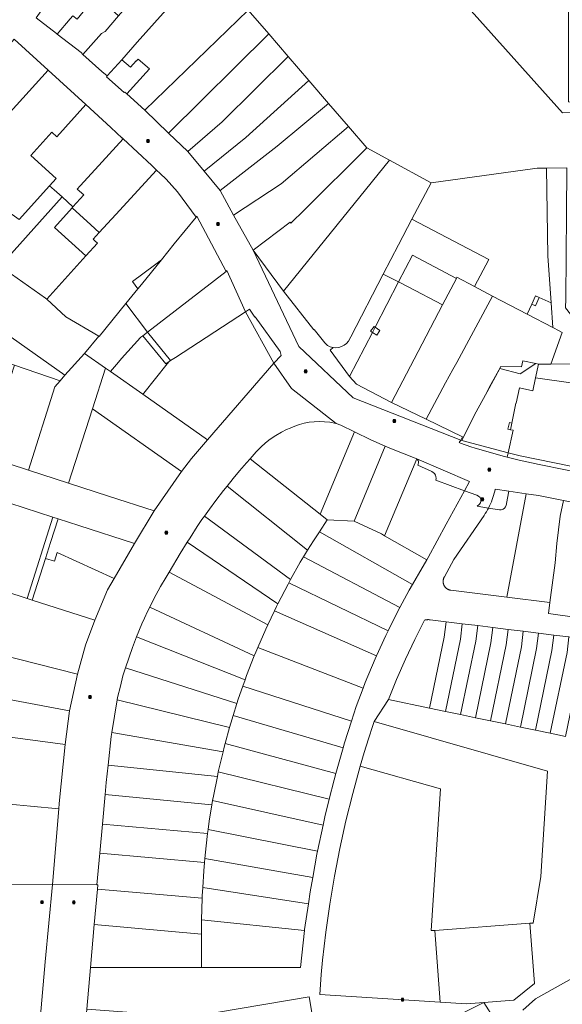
# Model space of a CAD drawing. Header units: metres. Extents: x 163628 to 168255, y 402691 to 405367.
# Tile 153 of 256: x 165571 to 165763, y 403543 to 403891. Entities that reach past the tile are written whole.
import ezdxf

# ---------------------------------------------------------------- set-up
doc = ezdxf.new("R2010")
doc.units = ezdxf.units.M
doc.layers.add('X-CA190022.004-UO-KAD_Percelen$0$B-WE-KG-GRENS_PERCEEL-GV', color=150, linetype='Continuous', lineweight=9)
doc.layers.add('X-CA190022.004-UO-WHM_Riolering gemeente_NLCS_v0.1$0$B-WE-RI-PUT-S', color=252, linetype='Continuous', lineweight=15)

# ---------------------------------------------------------------- blocks, each defined once
blk = doc.blocks.new('X-CA190022.004-UO-WHM_Riolering gemeente_NLCS_v0.1$0$B-SRI-PUT_BETON-SO')
blk.add_line((-1.4, -1.4), (1.4, 1.4))
at = {"lineweight": -3, "flags": 128}
blk.add_lwpolyline([(2, -2), (2, 2), (-2, 2), (-2, -2)], close=True, dxfattribs=at)
at = {"lineweight": -3}
blk.add_circle((0, 0), 2, dxfattribs=at)

msp = doc.modelspace()

# ---------------------------------------------------------------- linework, layer by layer
at = {"layer": 'X-CA190022.004-UO-KAD_Percelen$0$B-WE-KG-GRENS_PERCEEL-GV', "flags": 128}
for points in [[(165776.88, 403858.602), (165776.928, 403862.002), (165765.265, 403862.149), (165765.259, 403873.14), (165765.315, 403957.56), (165765.319, 403982.597), (165776.335, 403982.589), (165776.316, 404002.676), (165776.308, 404010.713), (165776.03, 404010.721), (165759.527, 404010.109), (165744.608, 404008.056), (165730.802, 404001.489), (165701.362, 403987.88), (165701.597, 403927.05), (165763.107, 403858.28)], [(165593.56, 403878.88), (165600.3, 403872.86), (165602.245, 403871.285), (165607.355, 403877.031), (165612.858, 403883.22), (165632.266, 403905.001), (165641.715, 403910.862), (165647.344, 403913.474), (165644.15, 403915.602), (165632.948, 403923.344), (165612.599, 403899.885), (165606.255, 403892.571), (165601.449, 403887.031), (165600.164, 403886.277)], [(165641.715, 403910.862), (165632.266, 403905.001), (165612.858, 403883.22), (165607.355, 403877.031), (165610.415, 403874.345), (165612.396, 403876.6), (165612.501, 403876.508), (165613.159, 403877.257), (165617.13, 403873.773), (165609.176, 403864.946), (165615.573, 403859.245), (165652.084, 403894.546), (165653.696, 403896.105)], [(165586.818, 403905.845), (165584.253, 403902.044), (165577.058, 403891.868), (165584.28, 403886.34), (165584.586, 403886.104), (165589.136, 403891.423), (165590.107, 403892.568), (165591.611, 403891.374), (165596.898, 403897.783), (165591.801, 403901.759), (165591.943, 403902.109), (165587.707, 403905.48), (165587.538, 403905.266)], [(165606.255, 403892.571), (165599.34, 403898.727), (165598.032, 403896.948), (165596.898, 403897.783), (165591.611, 403891.374), (165590.107, 403892.568), (165589.136, 403891.423), (165584.586, 403886.104), (165593.05, 403879.58), (165593.56, 403878.88), (165600.164, 403886.277), (165601.449, 403887.031)], [(165659.331, 403886.127), (165652.084, 403894.546), (165615.573, 403859.245), (165623.831, 403851.133)], [(165569.323, 403884.319), (165547.18, 403858.471), (165558.813, 403848.566), (165581.395, 403873.302)], [(165666.213, 403878.13), (165659.331, 403886.127), (165623.831, 403851.133), (165630.748, 403844.571), (165642.797, 403855.026)], [(165607.355, 403877.031), (165602.245, 403871.285), (165602.016, 403871.028), (165608.264, 403865.426), (165608.43, 403865.611), (165609.176, 403864.946), (165617.13, 403873.773), (165613.159, 403877.257), (165612.501, 403876.508), (165612.396, 403876.6), (165610.415, 403874.345)], [(165636.445, 403837.675), (165651.22, 403849.522), (165673.482, 403869.684), (165666.213, 403878.13), (165642.797, 403855.026), (165630.748, 403844.571)], [(165594.65, 403861.179), (165581.395, 403873.302), (165558.813, 403848.566), (165558.954, 403848.444), (165548.842, 403836.474), (165553.63, 403833.04), (165556.366, 403831.101), (165556.608, 403830.93), (165566.678, 403823.797), (165571.068, 403820.636), (165581.87, 403832.534), (165584.199, 403835.079), (165575.269, 403843.212), (165582.663, 403851.383), (165584.401, 403849.815)], [(165642.148, 403830.772), (165662.338, 403846.444), (165680.461, 403861.575), (165673.482, 403869.684), (165651.22, 403849.522), (165636.445, 403837.675)], [(165581.87, 403832.534), (165583.524, 403831.032), (165586.273, 403828.537), (165590.126, 403825.039), (165593.948, 403829.268), (165591.628, 403831.342), (165592.711, 403832.522), (165598, 403838.28), (165607.894, 403849.045), (165607.548, 403849.381), (165607.481, 403849.307), (165603.461, 403853.119), (165594.65, 403861.179), (165584.401, 403849.815), (165582.663, 403851.383), (165575.269, 403843.212), (165584.199, 403835.079)], [(165646.904, 403822.169), (165663.649, 403833.173), (165687.456, 403853.447), (165680.461, 403861.575), (165662.338, 403846.444), (165642.148, 403830.772)], [(165653.77, 403809.751), (165666.885, 403819.614), (165667.098, 403819.324), (165671.92, 403824.033), (165693.915, 403845.942), (165687.456, 403853.447), (165663.649, 403833.173), (165646.904, 403822.169)], [(165589.838, 403824.72), (165596.413, 403818.651), (165599.35, 403815.934), (165605.326, 403822.394), (165619.694, 403838.022), (165617.955, 403839.644), (165607.894, 403849.045), (165598, 403838.28), (165592.711, 403832.522), (165591.628, 403831.342), (165593.948, 403829.268), (165590.126, 403825.039)], [(165693.915, 403845.942), (165671.92, 403824.033), (165667.098, 403819.324), (165666.885, 403819.614), (165653.77, 403809.751), (165664.489, 403795.304), (165701.941, 403841.484)], [(165688.339, 403779.097), (165699.78, 403801.308), (165705.121, 403811.676), (165709.872, 403820.678), (165716.645, 403833.511), (165701.941, 403841.484), (165664.489, 403795.304), (165675.195, 403781.6), (165675.306, 403781.7), (165679.137, 403776.966), (165680.011, 403776.045), (165681.006, 403775.607), (165681.912, 403775.391), (165682.015, 403775.379), (165683.036, 403775.265), (165684.088, 403775.387), (165685.054, 403775.71), (165685.959, 403776.2), (165686.726, 403776.795), (165687.447, 403777.582)], [(165597.864, 403813.087), (165598.744, 403812.279), (165594.629, 403807.697), (165580.925, 403792.435), (165587.548, 403786.166), (165599.212, 403779.355), (165599.41, 403779.236), (165608.844, 403790.895), (165613.007, 403796.069), (165611.144, 403798.651), (165618.91, 403804.51), (165621.366, 403806.395), (165625.921, 403812.016), (165633.638, 403821.457), (165627.082, 403830.341), (165623.073, 403834.868), (165620.962, 403836.838), (165619.694, 403838.022), (165605.326, 403822.394), (165599.35, 403815.934), (165597.246, 403813.658)], [(165757.462, 403838.691), (165754.163, 403838.755), (165753.341, 403838.64), (165716.645, 403833.511), (165709.872, 403820.678), (165737.054, 403806.41), (165732.051, 403796.898), (165738.404, 403793.539), (165750.602, 403787.159), (165752.223, 403790.718), (165753.549, 403793.63), (165754.914, 403793.008), (165759.065, 403791.144), (165757.901, 403807.794)], [(165763.041, 403780.654), (165758.994, 403769.472), (165818.512, 403769.604), (165818.473, 403776.648), (165783.357, 403776.691), (165780.353, 403777.078), (165777.283, 403777.602), (165774.417, 403778.816), (165771.899, 403780.536), (165769.852, 403782.681), (165767.717, 403784.895), (165764.218, 403789.415), (165764.243, 403792.585), (165764.364, 403807.88), (165764.482, 403822.749), (165764.609, 403838.812), (165757.462, 403838.691), (165757.901, 403807.794), (165759.065, 403791.144), (165759.645, 403782.43), (165761.914, 403781.244)], [(165583.524, 403831.032), (165581.87, 403832.534), (165571.068, 403820.636), (165566.678, 403823.797), (165557.11, 403809.159), (165564.273, 403804.137), (165576.278, 403817.452), (165586.273, 403828.537)], [(165564.273, 403804.137), (165580.445, 403792.8), (165580.925, 403792.435), (165594.629, 403807.697), (165583.591, 403817.791), (165589.838, 403824.72), (165590.126, 403825.039), (165586.273, 403828.537), (165576.278, 403817.452)], [(165589.838, 403824.72), (165583.591, 403817.791), (165594.629, 403807.697), (165598.744, 403812.279), (165597.864, 403813.087), (165597.246, 403813.658), (165599.35, 403815.934), (165596.413, 403818.651)], [(165608.844, 403790.895), (165616.47, 403780.846), (165644.206, 403802.237), (165633.926, 403821.736), (165633.638, 403821.457), (165625.921, 403812.016), (165621.366, 403806.395), (165614.303, 403797.679), (165613.007, 403796.069)], [(165732.051, 403796.898), (165737.054, 403806.41), (165709.872, 403820.678), (165705.121, 403811.676), (165699.78, 403801.308), (165705.185, 403798.516), (165710.077, 403807.95), (165725.596, 403799.745), (165725.828, 403800.188)], [(165504.844, 403800.527), (165508.106, 403797.714), (165522.913, 403785.06), (165527.134, 403783.618), (165533.461, 403781.456), (165542.433, 403778.391), (165551.438, 403775.314), (165560.686, 403772.154), (165569.488, 403769.147), (165585.605, 403763.64), (165587.293, 403765.569), (165554.805, 403788.459), (165529.822, 403806.116), (165526.482, 403808.476), (165520.844, 403812.49), (165513.086, 403818.38), (165506.675, 403810.853), (165506.255, 403808.382), (165505.737, 403807.777), (165506.103, 403807.463)], [(165727.138, 403742.673), (165727.774, 403743.784), (165714.897, 403750.025), (165702.668, 403755.951), (165690.352, 403762.455), (165687.853, 403765.09), (165681.029, 403774.483), (165682.015, 403775.379), (165681.912, 403775.391), (165681.006, 403775.607), (165680.011, 403776.045), (165679.137, 403776.966), (165675.306, 403781.7), (165675.195, 403781.6), (165664.489, 403795.304), (165653.77, 403809.751), (165669.906, 403775.697), (165689.169, 403757.619)], [(165708.58, 403796.762), (165720.759, 403790.485), (165725.596, 403799.745), (165710.077, 403807.95), (165705.185, 403798.516)], [(165613.007, 403796.069), (165614.303, 403797.679), (165621.366, 403806.395), (165618.91, 403804.51), (165611.144, 403798.651)], [(165616.47, 403780.846), (165624.634, 403770.726), (165626.367, 403771.84), (165651.045, 403788.019), (165644.473, 403802.563), (165644.206, 403802.237)], [(165705.185, 403798.516), (165699.78, 403801.308), (165688.339, 403779.097), (165687.447, 403777.582), (165686.726, 403776.795), (165685.959, 403776.2), (165685.054, 403775.71), (165684.088, 403775.387), (165683.036, 403775.265), (165682.015, 403775.379), (165681.029, 403774.483), (165687.853, 403765.09), (165695.95, 403780.706), (165695.313, 403781.119), (165696.517, 403782.814), (165696.905, 403782.548)], [(165720.759, 403790.485), (165710.694, 403771.218), (165702.668, 403755.951), (165714.897, 403750.025), (165721.82, 403762.86), (165724.378, 403767.563), (165725.714, 403770.023), (165738.404, 403793.539), (165732.051, 403796.898), (165725.828, 403800.188), (165725.596, 403799.745)], [(165710.694, 403771.218), (165720.759, 403790.485), (165708.58, 403796.762), (165705.185, 403798.516), (165696.905, 403782.548), (165698.553, 403781.421), (165697.448, 403779.736), (165695.95, 403780.706), (165687.853, 403765.09), (165690.352, 403762.455), (165702.668, 403755.951)], [(165738.404, 403793.539), (165725.714, 403770.023), (165724.378, 403767.563), (165721.82, 403762.86), (165714.897, 403750.025), (165727.774, 403743.784), (165727.138, 403742.673), (165727.583, 403742.555), (165732.003, 403751.534), (165736.487, 403759.751), (165736.434, 403759.777), (165737.227, 403761.235), (165740.577, 403767.392), (165741.275, 403768.674), (165748.641, 403768.524), (165749.114, 403770.621), (165753.701, 403769.664), (165754.673, 403769.462), (165758.994, 403769.472), (165763.041, 403780.654), (165761.914, 403781.244), (165759.645, 403782.43), (165750.602, 403787.159)], [(165759.645, 403782.43), (165759.065, 403791.144), (165754.914, 403793.008), (165753.588, 403790.096), (165752.223, 403790.718), (165750.602, 403787.159)], [(165752.223, 403790.718), (165753.588, 403790.096), (165754.914, 403793.008), (165753.549, 403793.63)], [(165601.641, 403768.075), (165603.378, 403766.856), (165606.178, 403770.219), (165607.217, 403771.468), (165613.946, 403778.911), (165614.159, 403779.073), (165614.783, 403779.545), (165616.47, 403780.846), (165608.844, 403790.895), (165599.41, 403779.236), (165599.212, 403779.355), (165594.178, 403773.291)], [(165624.171, 403770.428), (165623.456, 403769.547), (165615.144, 403759.302), (165614.778, 403758.851), (165637.634, 403742.803), (165661.132, 403769.876), (165651.045, 403788.019), (165626.367, 403771.84), (165624.634, 403770.726)], [(165651.045, 403788.019), (165661.132, 403769.876), (165663.639, 403772.577), (165663.387, 403773.986), (165654.511, 403786.165), (165654.335, 403786.06), (165652.488, 403788.965)], [(165696.517, 403782.814), (165695.313, 403781.119), (165695.95, 403780.706), (165696.905, 403782.548)], [(165696.905, 403782.548), (165695.95, 403780.706), (165697.448, 403779.736), (165698.553, 403781.421)], [(165603.378, 403766.856), (165614.778, 403758.851), (165615.144, 403759.302), (165623.456, 403769.547), (165624.171, 403770.428), (165622.921, 403769.625), (165614.783, 403779.545), (165614.159, 403779.073), (165613.946, 403778.911), (165607.217, 403771.468), (165606.178, 403770.219)], [(165614.783, 403779.545), (165622.921, 403769.625), (165624.171, 403770.428), (165624.634, 403770.726), (165616.47, 403780.846)], [(165585.605, 403763.64), (165583.673, 403761.464), (165574.402, 403732.035), (165588.559, 403727.473), (165597.031, 403753.768), (165601.641, 403768.075), (165594.178, 403773.291), (165587.293, 403765.569)], [(165585.605, 403763.64), (165569.488, 403769.147), (165558.926, 403737.062), (165567.579, 403734.234), (165574.402, 403732.035), (165583.673, 403761.464)], [(165605.691, 403650.91), (165605.82, 403651.71), (165606.922, 403655.777), (165607.772, 403659.401), (165608.703, 403662.18), (165611.132, 403669.425), (165612.568, 403673.195), (165614.486, 403677.781), (165615.357, 403679.725), (165616.493, 403682.147), (165617.24, 403683.632), (165618.736, 403686.607), (165621.099, 403690.92), (165623.08, 403694.28), (165624.122, 403696.035), (165628.06, 403702.67), (165630.514, 403706.559), (165631.495, 403708.113), (165634.05, 403712.16), (165635.703, 403714.604), (165636.583, 403715.834), (165638.317, 403718.256), (165640.58, 403721.304), (165643.281, 403724.815), (165644.568, 403726.418), (165646.721, 403729.1), (165649.003, 403731.835), (165651.39, 403734.61), (165652.71, 403736.081), (165654.902, 403738.522), (165656.541, 403740.209), (165658.181, 403741.679), (165659.852, 403742.99), (165661.814, 403744.323), (165663.783, 403745.468), (165665.6, 403746.37), (165666.822, 403746.921), (165668.504, 403747.642), (165670.14, 403748.2), (165671.837, 403748.64), (165673.62, 403748.959), (165675.302, 403749.131), (165677.11, 403749.18), (165680.9, 403748.96), (165683.11, 403748.58), (165667.378, 403760.859), (165661.132, 403769.876), (165637.634, 403742.803), (165631.963, 403736.183), (165628.479, 403731.525), (165618.794, 403717.691), (165611.82, 403706.2), (165604.691, 403693.768), (165602.298, 403689.725), (165597.893, 403679.022), (165594.559, 403670.234), (165591.678, 403659.99), (165588.938, 403647.083), (165587.342, 403635.203), (165585.298, 403614.325), (165585.165, 403612.452), (165582.83, 403585.64), (165598.567, 403585.548), (165599.589, 403596.71), (165600.531, 403607.007), (165601.486, 403617.448), (165601.879, 403621.737), (165602.534, 403627.88), (165603.607, 403637.936), (165603.843, 403639.407)], [(165744.751, 403746.308), (165743.84, 403746.49), (165744.35, 403748.87), (165745.261, 403748.671), (165746.652, 403755.704), (165746.72, 403755.689), (165747.873, 403761.088), (165752.612, 403760.054), (165753.622, 403764.665), (165754.673, 403769.462), (165753.701, 403769.664), (165748.105, 403766.068), (165740.956, 403767.941), (165736.487, 403759.751), (165732.003, 403751.534), (165727.583, 403742.555), (165743.948, 403738.226), (165745.676, 403746.123)], [(165736.487, 403759.751), (165740.956, 403767.941), (165748.105, 403766.068), (165753.701, 403769.664), (165749.114, 403770.621), (165748.641, 403768.524), (165741.275, 403768.674), (165740.577, 403767.392), (165737.227, 403761.235), (165736.434, 403759.777)], [(165754.673, 403769.462), (165753.622, 403764.665), (165777.748, 403761.256), (165800.009, 403758.152), (165818.569, 403755.564), (165818.512, 403769.604), (165758.994, 403769.472)], [(165601.641, 403768.075), (165597.031, 403753.768), (165628.479, 403731.525), (165631.963, 403736.183), (165637.634, 403742.803), (165614.778, 403758.851), (165603.378, 403766.856)], [(165745.261, 403748.671), (165744.751, 403746.308), (165745.676, 403746.123), (165743.948, 403738.226), (165748.119, 403737.123), (165766.024, 403733.497), (165772.082, 403732.391), (165774.073, 403742.534), (165777.748, 403761.256), (165753.622, 403764.665), (165752.612, 403760.054), (165747.873, 403761.088), (165746.72, 403755.689), (165746.652, 403755.704)], [(165549.815, 403726.102), (165559.019, 403723.148), (165567.77, 403720.338), (165583.063, 403715.431), (165584.913, 403714.837), (165592.167, 403712.46), (165611.82, 403706.2), (165618.794, 403717.691), (165602.696, 403722.916), (165588.559, 403727.473), (165574.402, 403732.035), (165567.579, 403734.234), (165558.926, 403737.062), (165550.1, 403739.947), (165541.033, 403742.91), (165532.122, 403745.822), (165522.699, 403748.901), (165497.667, 403757.082), (165497.474, 403741.197), (165499.244, 403742.085), (165531.706, 403731.915), (165536.581, 403730.362), (165540.834, 403728.985)], [(165618.794, 403717.691), (165628.479, 403731.525), (165597.031, 403753.768), (165588.559, 403727.473), (165602.696, 403722.916)], [(165652.71, 403736.081), (165677.435, 403716.459), (165689.6, 403745.576), (165684.79, 403747.89), (165683.11, 403748.58), (165680.9, 403748.96), (165677.11, 403749.18), (165675.302, 403749.131), (165673.62, 403748.959), (165671.837, 403748.64), (165670.14, 403748.2), (165668.504, 403747.642), (165666.822, 403746.921), (165665.6, 403746.37), (165663.783, 403745.468), (165661.814, 403744.323), (165659.852, 403742.99), (165658.181, 403741.679), (165656.541, 403740.209), (165654.902, 403738.522)], [(165744.751, 403746.308), (165745.261, 403748.671), (165744.35, 403748.87), (165743.84, 403746.49)], [(165677.435, 403716.459), (165679.952, 403714.461), (165689.435, 403714.079), (165700.5, 403740.564), (165695.35, 403742.81), (165689.6, 403745.576)], [(165700.253, 403708.87), (165711.589, 403736.002), (165711.446, 403736.114), (165711.05, 403736.28), (165703.33, 403739.33), (165700.5, 403740.564), (165689.435, 403714.079), (165699.1, 403709.526)], [(165727.138, 403742.673), (165726.624, 403741.776), (165727.114, 403741.602), (165730.667, 403740.34), (165732.263, 403739.857), (165742.651, 403736.92), (165743.6, 403736.637), (165743.948, 403738.226), (165727.583, 403742.555)], [(165743.6, 403736.637), (165747.799, 403735.602), (165754.869, 403734.017), (165764.113, 403732.161), (165768.761, 403731.209), (165768.775, 403731.142), (165771.73, 403730.593), (165772.082, 403732.391), (165766.024, 403733.497), (165748.119, 403737.123), (165743.948, 403738.226)], [(165644.568, 403726.418), (165673.05, 403703.814), (165675.076, 403707.062), (165677.212, 403710.304), (165679.952, 403714.461), (165677.435, 403716.459), (165652.71, 403736.081), (165651.39, 403734.61), (165649.003, 403731.835), (165646.721, 403729.1)], [(165700.253, 403708.87), (165715.118, 403700.42), (165715.584, 403701.252), (165722.026, 403713.015), (165728.468, 403724.779), (165718.36, 403728.52), (165718.459, 403729.114), (165718.4, 403729.772), (165718.207, 403730.322), (165717.881, 403730.825), (165717.437, 403731.242), (165716.88, 403731.55), (165712, 403733.77), (165712.16, 403734.18), (165712.247, 403734.611), (165712.206, 403735.086), (165712.062, 403735.471), (165711.797, 403735.838), (165711.589, 403736.002)], [(165728.468, 403724.779), (165730.233, 403728.001), (165711.589, 403736.002), (165711.797, 403735.838), (165712.062, 403735.471), (165712.206, 403735.086), (165712.247, 403734.611), (165712.16, 403734.18), (165712, 403733.77), (165716.88, 403731.55), (165717.437, 403731.242), (165717.881, 403730.825), (165718.207, 403730.322), (165718.4, 403729.772), (165718.459, 403729.114), (165718.36, 403728.52)], [(165636.583, 403715.834), (165667.031, 403693.407), (165670.461, 403699.498), (165671.623, 403701.403), (165673.05, 403703.814), (165644.568, 403726.418), (165643.281, 403724.815), (165640.58, 403721.304), (165638.317, 403718.256)], [(165743.408, 403687.18), (165750.321, 403723.7), (165744.09, 403724.661), (165743.335, 403720.317), (165743.294, 403720.044), (165743.249, 403719.684), (165743.014, 403719.141), (165742.59, 403718.628), (165742.097, 403718.292), (165741.484, 403718.089), (165740.831, 403718.07), (165736.986, 403718.659), (165736.596, 403717.999), (165736.22, 403717.345), (165735.824, 403716.703), (165735.409, 403716.074), (165724.759, 403700.448), (165721.37, 403694.389), (165721.315, 403694.293), (165721.263, 403694.195), (165721.215, 403694.095), (165721.17, 403693.994), (165721.129, 403693.891), (165721.091, 403693.786), (165721.057, 403693.681), (165721.027, 403693.574), (165721.001, 403693.467), (165720.978, 403693.358), (165720.959, 403693.249), (165720.944, 403693.139), (165720.933, 403693.029), (165720.926, 403692.918), (165720.922, 403692.808), (165720.923, 403692.697), (165720.927, 403692.586), (165720.935, 403692.476), (165720.947, 403692.365), (165720.963, 403692.256), (165720.983, 403692.147), (165721.006, 403692.038), (165721.034, 403691.931), (165721.065, 403691.824), (165721.099, 403691.719), (165721.138, 403691.615), (165721.179, 403691.513), (165721.225, 403691.412), (165721.274, 403691.312), (165721.326, 403691.215), (165721.382, 403691.119), (165721.441, 403691.025), (165721.504, 403690.934), (165721.569, 403690.844), (165721.638, 403690.757), (165721.709, 403690.673), (165721.784, 403690.59), (165721.861, 403690.511), (165721.941, 403690.434), (165722.024, 403690.361), (165722.109, 403690.29), (165722.197, 403690.222), (165722.287, 403690.157), (165722.379, 403690.096), (165722.473, 403690.037), (165722.569, 403689.982), (165722.667, 403689.931), (165722.767, 403689.883), (165722.869, 403689.838), (165722.972, 403689.797), (165723.076, 403689.76), (165723.182, 403689.726), (165723.288, 403689.696), (165723.396, 403689.67), (165723.504, 403689.647), (165723.614, 403689.628)], [(165744.09, 403724.661), (165739.374, 403725.388), (165739.29, 403725.1), (165738.721, 403723.121), (165738.492, 403722.373), (165738.24, 403721.633), (165737.965, 403720.901), (165737.667, 403720.178), (165737.345, 403719.465), (165736.986, 403718.659), (165740.831, 403718.07), (165741.484, 403718.089), (165742.097, 403718.292), (165742.59, 403718.628), (165743.014, 403719.141), (165743.249, 403719.684), (165743.294, 403720.044), (165743.335, 403720.317)], [(165754.578, 403723.044), (165750.321, 403723.7), (165743.408, 403687.18), (165758.687, 403685.29), (165760.542, 403699.313), (165761.12, 403706.14), (165762.34, 403715.75), (165763.455, 403721.291)], [(165567.77, 403720.338), (165565.51, 403712.63), (165563.86, 403707.57), (165563.6, 403707.65), (165562.15, 403702.87), (165558.419, 403691.743), (165573.91, 403686.751), (165583.063, 403715.431)], [(165763.455, 403721.291), (165762.34, 403715.75), (165761.12, 403706.14), (165760.542, 403699.313), (165758.687, 403685.29), (165758.167, 403681.361), (165769.045, 403679.922), (165785.669, 403677.931), (165786.241, 403682.469), (165773.631, 403684.211), (165774.083, 403687.222), (165776.299, 403701.98), (165776.771, 403706.02), (165777.867, 403714.085), (165779.691, 403719.319), (165774.82, 403720.08), (165774.659, 403719.073)], [(165584.913, 403714.837), (165583.063, 403715.431), (165573.91, 403686.751), (165575.673, 403686.183), (165580.395, 403700.901), (165582.19, 403706.55)], [(165584.913, 403714.837), (165582.19, 403706.55), (165580.395, 403700.901), (165583.576, 403699.863), (165584.566, 403703.019), (165604.691, 403693.768), (165611.82, 403706.2), (165592.167, 403712.46)], [(165630.514, 403706.559), (165662.512, 403684.827), (165666.113, 403691.778), (165666.391, 403692.271), (165667.031, 403693.407), (165636.583, 403715.834), (165635.703, 403714.604), (165634.05, 403712.16), (165631.495, 403708.113)], [(165689.435, 403714.079), (165679.952, 403714.461), (165677.212, 403710.304), (165710.08, 403691.62), (165713.504, 403697.533), (165713.849, 403698.15), (165715.118, 403700.42), (165700.253, 403708.87), (165699.1, 403709.526)], [(165671.623, 403701.403), (165705.643, 403683.509), (165708.965, 403689.696), (165710.08, 403691.62), (165677.212, 403710.304), (165675.076, 403707.062), (165673.05, 403703.814)], [(165624.122, 403696.035), (165658.935, 403677.374), (165661.318, 403682.395), (165662.037, 403683.91), (165662.512, 403684.827), (165630.514, 403706.559), (165628.06, 403702.67)], [(165575.673, 403686.183), (165597.893, 403679.022), (165602.298, 403689.725), (165604.691, 403693.768), (165584.566, 403703.019), (165583.576, 403699.863), (165580.395, 403700.901)], [(165671.623, 403701.403), (165670.461, 403699.498), (165667.031, 403693.407), (165666.391, 403692.271), (165701.474, 403675.258), (165704.681, 403681.718), (165705.643, 403683.509)], [(165617.24, 403683.632), (165654.209, 403666.471), (165654.719, 403667.773), (165655.432, 403669.42), (165658.237, 403675.905), (165658.935, 403677.374), (165624.122, 403696.035), (165623.08, 403694.28), (165621.099, 403690.92), (165618.736, 403686.607)], [(165591.678, 403659.99), (165594.559, 403670.234), (165597.893, 403679.022), (165575.673, 403686.183), (165573.91, 403686.751), (165558.419, 403691.743), (165551.192, 403694.072), (165550.783, 403682.308), (165550.687, 403679.542), (165550.389, 403670.423)], [(165666.391, 403692.271), (165666.113, 403691.778), (165662.512, 403684.827), (165662.037, 403683.91), (165661.318, 403682.395), (165697.369, 403666.422), (165700.654, 403673.606), (165701.474, 403675.258)], [(165612.568, 403673.195), (165650.942, 403657.975), (165651.487, 403659.523), (165654.209, 403666.471), (165617.24, 403683.632), (165616.493, 403682.147), (165615.357, 403679.725), (165614.486, 403677.781)], [(165661.318, 403682.395), (165658.935, 403677.374), (165658.237, 403675.905), (165655.432, 403669.42), (165692.617, 403654.996), (165693.389, 403657.017), (165696.888, 403665.37), (165697.369, 403666.422)], [(165716.089, 403647.987), (165721.287, 403673.056), (165721.965, 403678.506), (165716.366, 403679.199), (165716.168, 403679.22), (165715.969, 403679.234), (165715.77, 403679.242), (165715.571, 403679.243), (165715.372, 403679.237), (165715.173, 403679.225), (165714.975, 403679.205), (165714.778, 403679.179), (165714.581, 403679.147), (165714.386, 403679.107), (165710.886, 403672.219), (165707.581, 403665.234), (165704.476, 403658.158), (165701.572, 403650.997)], [(165721.729, 403646.818), (165727.021, 403672.339), (165727.701, 403677.797), (165721.965, 403678.506), (165721.287, 403673.056), (165716.089, 403647.987)], [(165727.075, 403645.71), (165732.458, 403671.666), (165733.137, 403677.124), (165727.701, 403677.797), (165727.021, 403672.339), (165721.729, 403646.818)], [(165732.363, 403644.614), (165737.834, 403671), (165738.514, 403676.459), (165733.137, 403677.124), (165732.458, 403671.666), (165727.075, 403645.71)], [(165737.651, 403643.518), (165743.212, 403670.337), (165743.891, 403675.794), (165738.514, 403676.459), (165737.834, 403671), (165732.363, 403644.614)], [(165742.938, 403642.422), (165748.589, 403669.672), (165749.268, 403675.129), (165743.891, 403675.794), (165743.212, 403670.337), (165737.651, 403643.518)], [(165748.226, 403641.326), (165753.966, 403669.01), (165754.645, 403674.464), (165749.268, 403675.129), (165748.589, 403669.672), (165742.938, 403642.422)], [(165753.513, 403640.23), (165759.342, 403668.34), (165760.022, 403673.799), (165754.645, 403674.464), (165753.966, 403669.01), (165748.226, 403641.326)], [(165608.703, 403662.18), (165648.062, 403649.625), (165648.545, 403651.165), (165650.159, 403655.749), (165650.942, 403657.975), (165612.568, 403673.195), (165611.132, 403669.425)], [(165758.801, 403639.134), (165764.719, 403667.678), (165765.399, 403673.134), (165760.022, 403673.799), (165759.342, 403668.34), (165753.513, 403640.23)], [(165764.148, 403638.025), (165770.155, 403667.001), (165770.835, 403672.461), (165765.399, 403673.134), (165764.719, 403667.678), (165758.801, 403639.134)], [(165550.389, 403670.423), (165550.276, 403666.991), (165549.865, 403654.395), (165588.938, 403647.083), (165591.678, 403659.99)], [(165692.617, 403654.996), (165655.432, 403669.42), (165654.719, 403667.773), (165654.209, 403666.471), (165651.487, 403659.523), (165650.942, 403657.975), (165650.159, 403655.749), (165688.519, 403643.406), (165690.159, 403648.557)], [(165605.691, 403650.91), (165645.469, 403641.164), (165645.895, 403642.71), (165646.74, 403645.405), (165648.062, 403649.625), (165608.703, 403662.18), (165607.772, 403659.401), (165606.922, 403655.777), (165605.82, 403651.71)], [(165549.865, 403654.395), (165549.746, 403650.763), (165549.614, 403646.737), (165549.455, 403642.537), (165549.365, 403640.162), (165587.342, 403635.203), (165588.938, 403647.083)], [(165688.519, 403643.406), (165650.159, 403655.749), (165648.545, 403651.165), (165648.062, 403649.625), (165646.74, 403645.405), (165685.567, 403633.93), (165686.067, 403635.699)], [(165603.843, 403639.407), (165643.165, 403632.58), (165643.542, 403634.167), (165643.908, 403635.495), (165645.469, 403641.164), (165605.691, 403650.91)], [(165646.74, 403645.405), (165645.895, 403642.71), (165645.469, 403641.164), (165643.908, 403635.495), (165683.013, 403624.895), (165685.567, 403633.93)], [(165751.583, 403571.983), (165752.7, 403572.068), (165755.398, 403588.552), (165757.8, 403625.767), (165696.509, 403643.261), (165696.028, 403641.861), (165694.498, 403637.111), (165693.03, 403632.336), (165691.621, 403627.539), (165719.945, 403619.455), (165716.72, 403569.499), (165717.982, 403569.418)], [(165585.165, 403612.452), (165585.298, 403614.325), (165587.342, 403635.203), (165549.365, 403640.162), (165549.07, 403632.362), (165548.444, 403615.847), (165559.572, 403614.818), (165570.18, 403613.8), (165575.16, 403613.37)], [(165602.534, 403627.88), (165641.145, 403623.842), (165641.471, 403625.458), (165643.165, 403632.58), (165603.843, 403639.407), (165603.607, 403637.936)], [(165643.908, 403635.495), (165643.542, 403634.167), (165643.165, 403632.58), (165641.471, 403625.458), (165680.678, 403615.781), (165682.396, 403622.715), (165683.013, 403624.895)], [(165641.145, 403623.842), (165602.534, 403627.88), (165601.879, 403621.737), (165601.486, 403617.448), (165639.23, 403613.799), (165639.486, 403615.345), (165639.737, 403616.862)], [(165691.621, 403627.539), (165690.272, 403622.725), (165688.982, 403617.894), (165686.584, 403608.187), (165684.428, 403598.422), (165682.515, 403588.607), (165680.847, 403578.748), (165679.424, 403568.85), (165678.247, 403558.919), (165677.799, 403553.939), (165677.361, 403546.893), (165719.91, 403544.146), (165717.982, 403569.418), (165716.72, 403569.499), (165719.945, 403619.455)], [(165641.471, 403625.458), (165641.145, 403623.842), (165639.737, 403616.862), (165639.486, 403615.345), (165678.515, 403606.645), (165679.15, 403609.618), (165680.678, 403615.781)], [(165601.486, 403617.448), (165600.531, 403607.007), (165637.716, 403603.705), (165637.902, 403605.141), (165638.289, 403608.12), (165639.23, 403613.799)], [(165639.486, 403615.345), (165639.23, 403613.799), (165638.289, 403608.12), (165637.902, 403605.141), (165676.55, 403597.443), (165678.515, 403606.645)], [(165582.83, 403585.64), (165585.165, 403612.452), (165575.16, 403613.37), (165570.18, 403613.8), (165559.572, 403614.818), (165559.33, 403585.809)], [(165599.589, 403596.71), (165636.588, 403593.425), (165636.729, 403594.908), (165637.147, 403599.333), (165637.716, 403603.705), (165600.531, 403607.007)], [(165636.729, 403594.908), (165674.856, 403588.208), (165676.332, 403596.422), (165676.55, 403597.443), (165637.902, 403605.141), (165637.716, 403603.705), (165637.147, 403599.333)], [(165598.733, 403584.106), (165635.765, 403580.82), (165635.786, 403581.667), (165635.962, 403584.619), (165636.313, 403590.512), (165636.588, 403593.425), (165599.589, 403596.71), (165598.567, 403585.548), (165598.859, 403585.545)], [(165636.729, 403594.908), (165636.588, 403593.425), (165636.313, 403590.512), (165635.962, 403584.619), (165673.329, 403578.925), (165673.946, 403583.142), (165674.856, 403588.208)], [(165597.632, 403571.524), (165635.568, 403568.157), (165635.568, 403572.809), (165635.577, 403573.195), (165635.765, 403580.82), (165598.733, 403584.106)], [(165635.962, 403584.619), (165635.786, 403581.667), (165635.765, 403580.82), (165635.577, 403573.195), (165671.951, 403569.418), (165671.993, 403569.791), (165673.329, 403578.925)], [(165635.568, 403556.402), (165635.568, 403568.157), (165597.632, 403571.524), (165596.311, 403556.437), (165621.027, 403556.41)], [(165635.577, 403573.195), (165635.568, 403572.809), (165635.568, 403568.157), (165635.568, 403556.402), (165669.826, 403556.383), (165670.476, 403556.383), (165671.951, 403569.418)], [(165735.345, 403544.015), (165745.902, 403544.817), (165753.208, 403550.7), (165751.583, 403571.983), (165717.982, 403569.418), (165719.91, 403544.146), (165729.235, 403543.544)], [(165670.136, 403523.188), (165677.176, 403524.36), (165678.263, 403524.541), (165676.857, 403532.995), (165675.782, 403532.817), (165673.554, 403545.978), (165632.472, 403539.018), (165631.182, 403538.911), (165595.013, 403541.612), (165593.856, 403528.653), (165632.403, 403526.029), (165632.514, 403525.328), (165668.76, 403531.481)]]:
    msp.add_lwpolyline(points, close=True, dxfattribs=at)
for points in [[(165763.107, 403858.28), (165701.597, 403927.05)], [(165652.084, 403894.546), (165659.331, 403886.127), (165666.213, 403878.13), (165673.482, 403869.684), (165680.461, 403861.575), (165687.456, 403853.447), (165693.915, 403845.942), (165701.941, 403841.484), (165716.645, 403833.511), (165753.341, 403838.64), (165754.163, 403838.755), (165757.462, 403838.691), (165764.609, 403838.812)], [(165764.113, 403732.161), (165754.869, 403734.017), (165747.799, 403735.602), (165743.6, 403736.637), (165742.651, 403736.92), (165732.263, 403739.857), (165730.667, 403740.34), (165727.114, 403741.602), (165726.624, 403741.776), (165727.138, 403742.673), (165689.169, 403757.619), (165669.906, 403775.697), (165653.77, 403809.751), (165646.904, 403822.169), (165642.148, 403830.772), (165636.445, 403837.675), (165630.748, 403844.571), (165623.831, 403851.133), (165615.573, 403859.245), (165609.176, 403864.946), (165608.43, 403865.611), (165608.264, 403865.426), (165602.016, 403871.028), (165602.245, 403871.285), (165600.3, 403872.86), (165593.56, 403878.88), (165593.05, 403879.58), (165584.586, 403886.104), (165584.28, 403886.34), (165577.058, 403891.868)], [(165569.323, 403884.319), (165581.395, 403873.302), (165594.65, 403861.179), (165603.461, 403853.119), (165607.481, 403849.307), (165607.548, 403849.381), (165607.894, 403849.045), (165617.955, 403839.644), (165619.694, 403838.022), (165620.962, 403836.838), (165623.073, 403834.868), (165627.082, 403830.341), (165633.638, 403821.457), (165633.926, 403821.736), (165644.206, 403802.237), (165644.473, 403802.563), (165651.045, 403788.019), (165652.488, 403788.965), (165654.335, 403786.06), (165654.511, 403786.165), (165663.387, 403773.986), (165663.639, 403772.577), (165661.132, 403769.876), (165667.378, 403760.859), (165683.11, 403748.58), (165684.79, 403747.89), (165689.6, 403745.576), (165695.35, 403742.81), (165700.5, 403740.564), (165703.33, 403739.33), (165711.05, 403736.28), (165711.446, 403736.114), (165711.589, 403736.002), (165730.233, 403728.001), (165728.468, 403724.779), (165732.841, 403723.16), (165733.453, 403722.906), (165733.963, 403722.418), (165734.25, 403721.787), (165734.286, 403721.1), (165734.083, 403720.474), (165733.63, 403719.92), (165732.927, 403719.281), (165736.986, 403718.659), (165737.345, 403719.465), (165737.667, 403720.178), (165737.965, 403720.901), (165738.24, 403721.633), (165738.492, 403722.373), (165738.721, 403723.121), (165739.29, 403725.1), (165739.374, 403725.388), (165744.09, 403724.661), (165750.321, 403723.7), (165754.578, 403723.044), (165763.455, 403721.291)], [(165554.805, 403788.459), (165587.293, 403765.569), (165594.178, 403773.291), (165599.212, 403779.355), (165587.548, 403786.166), (165580.925, 403792.435), (165580.445, 403792.8), (165564.273, 403804.137)], [(165769.045, 403679.922), (165758.167, 403681.361), (165758.687, 403685.29), (165743.408, 403687.18), (165723.614, 403689.628), (165723.504, 403689.647), (165723.396, 403689.67), (165723.288, 403689.696), (165723.182, 403689.726), (165723.076, 403689.76), (165722.972, 403689.797), (165722.869, 403689.838), (165722.767, 403689.883), (165722.667, 403689.931), (165722.569, 403689.982), (165722.473, 403690.037), (165722.379, 403690.096), (165722.287, 403690.157), (165722.197, 403690.222), (165722.109, 403690.29), (165722.024, 403690.361), (165721.941, 403690.434), (165721.861, 403690.511), (165721.784, 403690.59), (165721.709, 403690.673), (165721.638, 403690.757), (165721.569, 403690.844), (165721.504, 403690.934), (165721.441, 403691.025), (165721.382, 403691.119), (165721.326, 403691.215), (165721.274, 403691.312), (165721.225, 403691.412), (165721.179, 403691.513), (165721.138, 403691.615), (165721.099, 403691.719), (165721.065, 403691.824), (165721.034, 403691.931), (165721.006, 403692.038), (165720.983, 403692.147), (165720.963, 403692.256), (165720.947, 403692.365), (165720.935, 403692.476), (165720.927, 403692.586), (165720.923, 403692.697), (165720.922, 403692.808), (165720.926, 403692.918), (165720.933, 403693.029), (165720.944, 403693.139), (165720.959, 403693.249), (165720.978, 403693.358), (165721.001, 403693.467), (165721.027, 403693.574), (165721.057, 403693.681), (165721.091, 403693.786), (165721.129, 403693.891), (165721.17, 403693.994), (165721.215, 403694.095), (165721.263, 403694.195), (165721.315, 403694.293), (165721.37, 403694.389), (165724.759, 403700.448), (165735.409, 403716.074), (165735.824, 403716.703), (165736.22, 403717.345), (165736.596, 403717.999), (165736.986, 403718.659), (165732.927, 403719.281), (165733.63, 403719.92), (165734.083, 403720.474), (165734.286, 403721.1), (165734.25, 403721.787), (165733.963, 403722.418), (165733.453, 403722.906), (165732.841, 403723.16), (165728.468, 403724.779), (165722.026, 403713.015), (165715.584, 403701.252), (165715.118, 403700.42), (165713.849, 403698.15), (165713.504, 403697.533), (165710.08, 403691.62), (165708.965, 403689.696), (165705.643, 403683.509), (165704.681, 403681.718), (165701.474, 403675.258), (165700.654, 403673.606), (165697.369, 403666.422), (165696.888, 403665.37), (165693.389, 403657.017), (165692.617, 403654.996), (165690.159, 403648.557), (165688.519, 403643.406), (165686.067, 403635.699), (165685.567, 403633.93), (165683.013, 403624.895), (165682.396, 403622.715), (165680.678, 403615.781), (165679.15, 403609.618), (165678.515, 403606.645), (165676.55, 403597.443), (165676.332, 403596.422), (165674.856, 403588.208), (165673.946, 403583.142), (165673.329, 403578.925), (165671.993, 403569.791), (165671.951, 403569.418), (165670.476, 403556.383), (165669.826, 403556.383), (165635.568, 403556.402), (165621.027, 403556.41), (165596.311, 403556.437), (165595.013, 403541.612)], [(165717.671, 403535.243), (165735.345, 403544.015), (165729.235, 403543.544), (165719.91, 403544.146), (165677.361, 403546.893), (165677.799, 403553.939), (165678.247, 403558.919), (165679.424, 403568.85), (165680.847, 403578.748), (165682.515, 403588.607), (165684.428, 403598.422), (165686.584, 403608.187), (165688.982, 403617.894), (165690.272, 403622.725), (165691.621, 403627.539), (165693.03, 403632.336), (165694.498, 403637.111), (165696.028, 403641.861), (165696.509, 403643.261), (165701.572, 403650.997), (165704.476, 403658.158), (165707.581, 403665.234), (165710.886, 403672.219), (165714.386, 403679.107), (165714.581, 403679.147), (165714.778, 403679.179), (165714.975, 403679.205), (165715.173, 403679.225), (165715.372, 403679.237), (165715.571, 403679.243), (165715.77, 403679.242), (165715.969, 403679.234), (165716.168, 403679.22), (165716.366, 403679.199), (165721.965, 403678.506), (165727.701, 403677.797), (165733.137, 403677.124), (165738.514, 403676.459), (165743.891, 403675.794), (165749.268, 403675.129), (165754.645, 403674.464), (165760.022, 403673.799), (165765.399, 403673.134)], [(165764.148, 403638.025), (165758.801, 403639.134), (165753.513, 403640.23), (165748.226, 403641.326), (165742.938, 403642.422), (165737.651, 403643.518), (165732.363, 403644.614), (165727.075, 403645.71), (165721.729, 403646.818), (165716.089, 403647.987), (165701.572, 403650.997), (165696.509, 403643.261), (165757.8, 403625.767), (165755.398, 403588.552), (165752.7, 403572.068), (165751.583, 403571.983), (165753.208, 403550.7), (165745.902, 403544.817), (165735.345, 403544.015), (165739.168, 403537.881)], [(165578.447, 403536.668), (165580.266, 403558.352), (165582.83, 403585.64), (165559.33, 403585.809), (165542.984, 403585.954), (165541.227, 403585.94), (165517.86, 403586.11), (165504.278, 403584.372), (165484.463, 403578.436), (165473.355, 403575.02), (165467.095, 403573.103), (165455.4, 403569.617), (165445.914, 403566.789), (165435.135, 403563.563), (165428.656, 403561.645), (165413.645, 403557.171), (165400.22, 403553.17), (165384.263, 403574.72), (165372.15, 403570.899), (165375.961, 403566.044), (165392.733, 403543.232)], [(165595.013, 403541.612), (165596.311, 403556.437), (165597.632, 403571.524), (165598.733, 403584.106), (165598.859, 403585.545), (165598.567, 403585.548), (165582.83, 403585.64), (165580.266, 403558.352), (165578.447, 403536.668)], [(165767.502, 403553.09), (165753.559, 403545.312), (165749.093, 403541.33)], [(165749.093, 403541.33), (165753.559, 403545.312), (165767.502, 403553.09)], [(165632.472, 403539.018), (165673.554, 403545.978), (165675.782, 403532.817)], [(165739.168, 403537.881), (165735.345, 403544.015), (165717.671, 403535.243)]]:
    msp.add_lwpolyline(points, dxfattribs=at)

# ---------------------------------------------------------------- block references
at = {"layer": 'X-CA190022.004-UO-WHM_Riolering gemeente_NLCS_v0.1$0$B-WE-RI-PUT-S', "xscale": 0.2, "yscale": 0.2, "zscale": 0.2}
for p in [(165616.592, 403848.288), (165641.36, 403819.04), (165672.352, 403766.944), (165703.664, 403749.44), (165737.216, 403732.256), (165734.784, 403721.76), (165623.104, 403709.984), (165596.096, 403651.904), (165579.216, 403579.456), (165590.432, 403579.424), (165706.56, 403545.024)]:
    msp.add_blockref('X-CA190022.004-UO-WHM_Riolering gemeente_NLCS_v0.1$0$B-SRI-PUT_BETON-SO', p, dxfattribs=at)

doc.saveas('drawing.dxf')
